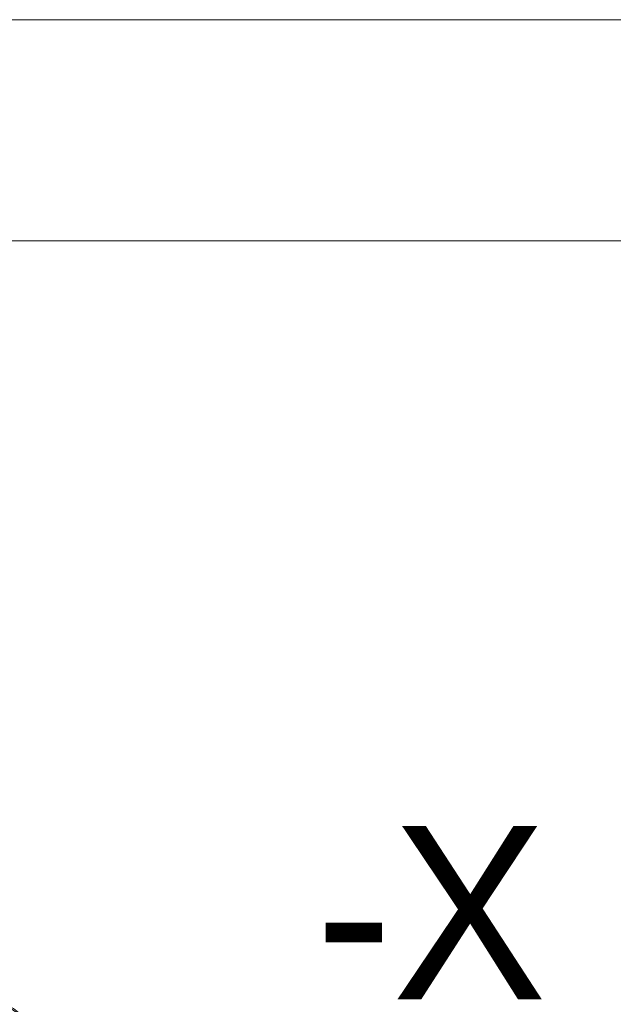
# Model space of a CAD drawing. Header units: millimetres. Extents: x 19214 to 26510, y -7957 to -532.
# Tile 115 of 150: x 26413 to 26444, y -7526 to -7474. Entities that reach past the tile are written whole.
import ezdxf
from ezdxf.enums import TextEntityAlignment as Align

# ---------------------------------------------------------------- set-up
doc = ezdxf.new("R2010")
doc.units = ezdxf.units.MM
doc.header["$LTSCALE"] = 0.3175
for name, color, linetype, lineweight in [('1轮廓实线层', 7, 'Continuous', 18), ('2细线层', 4, 'Continuous', 13), ('6文字层', 3, 'Continuous', 13), ('图框层', 7, 'Continuous', 18)]:
    doc.layers.add(name, color=color, linetype=linetype, lineweight=lineweight)

# ---------------------------------------------------------------- blocks, each defined once
blk = doc.blocks.new('ZwmFrameMain_2_A4^_^无分区图框^_^landscape')
at = {"layer": '1轮廓实线层'}
blk.add_line((267, 200), (0, 200), dxfattribs=at)
at = {"layer": '2细线层'}
blk.add_line((272, 205), (-25, 205), dxfattribs=at)
blk = doc.blocks.new('坐标系')
at = {"layer": '1轮廓实线层'}
for points, knots in [([(42520.055, -35920.336), (42521.923, -35921.857), (42524.721, -35924.088), (42528.464, -35926.999), (42531.28, -35929.157), (42533.637, -35930.94), (42535.531, -35932.361), (42536.955, -35933.424), (42538.384, -35934.487), (42539.579, -35935.372), (42540.539, -35936.081), (42541.14, -35936.525), (42541.622, -35936.88), (42541.984, -35937.147), (42542.285, -35937.369), (42542.498, -35937.525), (42542.617, -35937.613), (42542.681, -35937.66), (42542.709, -35937.681)], [0, 0, 0, 0, 0.25, 0.375, 0.5, 0.625, 0.6875, 0.75, 0.8125, 0.875, 0.90625, 0.9375, 0.953125, 0.96875, 0.984375, 0.992187, 0.996094, 1, 1, 1, 1]), ([(42542.311, -35937.91), (42541.837, -35937.561), (42541.363, -35937.212), (42540.652, -35936.688), (42540.415, -35936.513), (42539.942, -35936.164), (42539.705, -35935.989), (42538.994, -35935.463), (42538.521, -35935.112), (42537.574, -35934.41), (42537.1, -35934.058), (42535.68, -35933), (42534.734, -35932.292), (42533.315, -35931.225), (42532.842, -35930.869), (42531.897, -35930.154), (42531.424, -35929.795), (42530.48, -35929.076), (42530.008, -35928.716), (42529.064, -35927.992), (42528.592, -35927.629), (42527.649, -35926.901), (42527.178, -35926.536), (42526.235, -35925.804), (42525.763, -35925.436), (42524.821, -35924.698), (42524.35, -35924.328), (42523.409, -35923.584), (42522.939, -35923.211), (42521.999, -35922.461), (42521.53, -35922.084), (42520.827, -35921.516), (42520.593, -35921.327), (42520.241, -35921.042), (42520.124, -35920.947), (42519.89, -35920.756), (42519.773, -35920.661), (42519.656, -35920.566)], [0, 0, 0, 0, 0.0625, 0.0625, 0.09375, 0.09375, 0.125, 0.125, 0.1875, 0.1875, 0.25, 0.25, 0.375, 0.375, 0.4375, 0.4375, 0.5, 0.5, 0.5625, 0.5625, 0.625, 0.625, 0.6875, 0.6875, 0.75, 0.75, 0.8125, 0.8125, 0.875, 0.875, 0.9375, 0.9375, 0.96875, 0.96875, 0.984375, 0.984375, 1, 1, 1, 1]), ([(42539.378, -35934.321), (42539.216, -35934.201), (42538.915, -35933.977), (42538.499, -35933.668), (42538.152, -35933.41), (42537.869, -35933.199), (42537.627, -35933.018), (42537.401, -35932.85), (42537.036, -35932.578), (42536.532, -35932.201), (42535.922, -35931.744), (42535.347, -35931.312), (42534.822, -35930.917), (42534.413, -35930.609), (42534.096, -35930.37), (42533.835, -35930.173), (42533.511, -35929.928), (42533.124, -35929.635), (42532.674, -35929.293), (42532.352, -35929.049), (42532.181, -35928.919)], [0, 0, 0, 0, 0.067409, 0.125199, 0.17337, 0.21192, 0.243138, 0.274309, 0.305978, 0.395012, 0.484387, 0.560221, 0.634926, 0.703078, 0.730793, 0.767039, 0.812082, 0.865922, 0.92856, 1, 1, 1, 1])]:
    blk.add_open_spline(points, degree=3, knots=knots, dxfattribs=at)
blk.add_open_spline([(42532.123, -35928.92), (42534.518, -35930.744), (42536.917, -35932.54), (42539.319, -35934.322)], degree=3, dxfattribs=at)
at = {"layer": '6文字层'}
blk.add_text('-X', height=5, dxfattribs=at).set_placement((42546.287, -35931.689), align=Align.BOTTOM_CENTER)

msp = doc.modelspace()

# ---------------------------------------------------------------- block references
at = {"lineweight": 13, "xscale": 1.8, "yscale": 1.8, "zscale": 1.8}
msp.add_blockref('坐标系', (-50148.901, 57148.966), dxfattribs=at)
at = {"layer": '图框层', "xscale": 2.3, "yscale": 2.3, "zscale": 2.3}
msp.add_blockref('ZwmFrameMain_2_A4^_^无分区图框^_^landscape', (25884.515, -7945.942), dxfattribs=at)

doc.saveas('drawing.dxf')
